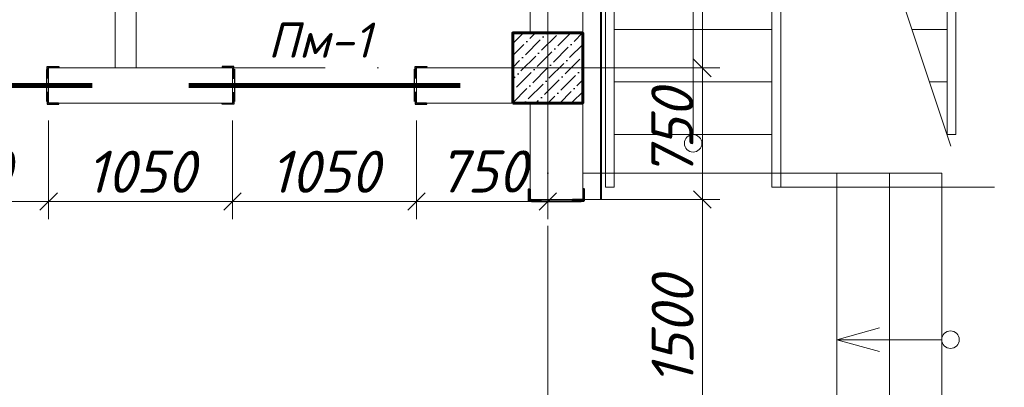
# Model space of a CAD drawing. Header units: millimetres. Extents: x 363306 to 7757304, y 1022887 to 1207196.
# Tile 154 of 256: x 949947 to 955569, y 1077516 to 1079612. Entities that reach past the tile are written whole.
import ezdxf
from ezdxf import colors
from ezdxf.entities.mleader import LeaderData, LeaderLine
from ezdxf.math import Vec2, Vec3

# ---------------------------------------------------------------- set-up
doc = ezdxf.new("R2010")
doc.units = ezdxf.units.MM
doc.linetypes.add('ACAD_ISO10W100', pattern=[18, 12, -3, 0, -3])
doc.layers.add('0 @ 100', color=7, linetype='Continuous')
doc.layers.add('kcd_tx', color=7, linetype='Continuous')
for name, color, linetype, lineweight in [('5   0.30', 1, 'Continuous', 30), ('expl', 234, 'Continuous', 13), ('размеры', 12, 'Continuous', 15)]:
    doc.layers.add(name, color=color, linetype=linetype, lineweight=lineweight)
doc.styles.add('ISOCPEUR', font='isocpeur.TTF')
doc.styles.get("Standard").update_dxf_attribs({"font": 'isocpeui.ttf'})
doc.styles.add('ГОСТ 2.304', font='isocpeui.ttf')
doc.linetypes.add('FENCELINE1', pattern='A,6.35,-2.54,[133,ltypeshp.shx,S=2.54,R=0,X=-2.54,Y=0],-2.54,25.4', length=36.83)
doc.dimstyles.new('Санжар', dxfattribs={"dimtxt": 240, "dimasz": 200, "dimexe": 200, "dimexo": 200, "dimgap": 50, "dimtad": 1, "dimdec": 0, "dimtxsty": 'Standard', "dimblk": 'OBLIQUE', "dimcen": 2.5, "dimdle": 200, "dimclrd": 152, "dimclre": 152, "dimclrt": 152, "dimadec": 0, "dimazin": 0, "dimtfac": 1, "dimtdec": 0, "dimtmove": 0, "dimatfit": 3, "dimldrblk": 'OBLIQUE', "dimfxl": 0, "dimlwd": 0, "dimlwe": 0, "dimarcsym": 0})

# ---------------------------------------------------------------- blocks, each defined once
blk = doc.blocks.new('*U116')
at = {"color": 0, "linetype": 'ByBlock', "lineweight": -2, "ltscale": 100}
blk.add_lwpolyline([(0, 0), (63, 0), (63, 2.7, 0.414214), (60.7, 5), (12, 5, -0.414214), (5, 12), (5, 60.7, 0.414214), (2.7, 63), (0, 63)], format="xyb", close=True, dxfattribs=at)
blk = doc.blocks.new('fdsfsdfsf')
at = {"layer": '5   0.30', "color": 3, "lineweight": 40, "ltscale": 200}
blk.add_line((598335.9, 1214123.1), (598335.9, 1214407.3), dxfattribs=at)
at = {"layer": '5   0.30', "color": 3, "lineweight": 40, "ltscale": 200, "extrusion": (0, 0, -1), "xscale": 1.05763968, "yscale": 1.05763968, "zscale": -1.05763968, "rotation": 180}
blk.add_blockref('*U116', (-598340, 1214421.6), dxfattribs=at)
at = {"layer": '5   0.30', "color": 3, "lineweight": 40, "ltscale": 200, "xscale": 1.05763968, "yscale": 1.05763968, "zscale": 1.05763968}
blk.add_blockref('*U116', (598340, 1214106.8), dxfattribs=at)
blk = doc.blocks.new('_Oblique')
at = {"color": 0, "linetype": 'ByBlock', "lineweight": -2}
blk.add_line((-0.5, -0.5), (0.5, 0.5), dxfattribs=at)
blk = doc.blocks.new('*D790')
at = {"layer": 'Defpoints', "color": 0, "lineweight": 25, "ltscale": 100, "transparency": 16777216}
for p in [(953162.3, 1082487), (953844.8, 1082487), (953162.3, 1079337)]:
    blk.add_point(p, dxfattribs=at)
at = {"layer": 'kcd_tx', "lineweight": 0, "ltscale": 100, "transparency": 16777216}
for p, q in [((953844.8, 1079237), (953844.8, 1082587)), ((953262.3, 1082487), (953944.8, 1082487)), ((953262.3, 1079337), (953944.8, 1079337))]:
    blk.add_line(p, q, dxfattribs=at)
at = {"layer": 'kcd_tx', "lineweight": 0, "ltscale": 100, "transparency": 16777216, "xscale": 100, "yscale": 100, "zscale": 100}
for p, rotation in [((953844.8, 1082487), 90), ((953844.8, 1079337), 270)]:
    blk.add_blockref('_Oblique', p, dxfattribs=dict(at, rotation=rotation))
at = {"layer": 'kcd_tx', "lineweight": 15, "ltscale": 100, "transparency": 16777216, "insert": (953674.8, 1080912), "char_height": 240, "attachment_point": 5, "rotation": 90}
blk.add_mtext('3150', dxfattribs=at)
blk = doc.blocks.new('*D672')
at = {"layer": 'Defpoints', "color": 0, "lineweight": 25, "ltscale": 100, "transparency": 16777216}
for p in [(953162.3, 1079337), (953162.3, 1078587), (953844.8, 1078587)]:
    blk.add_point(p, dxfattribs=at)
at = {"layer": 'kcd_tx', "lineweight": 0, "ltscale": 100, "transparency": 16777216}
for p, q in [((953844.8, 1079437), (953844.8, 1078487)), ((953262.3, 1079337), (953944.8, 1079337)), ((953262.3, 1078587), (953944.8, 1078587))]:
    blk.add_line(p, q, dxfattribs=at)
at = {"layer": 'kcd_tx', "lineweight": 0, "ltscale": 100, "transparency": 16777216, "xscale": 100, "yscale": 100, "zscale": 100}
for p, rotation in [((953844.8, 1079337), 90), ((953844.8, 1078587), 270)]:
    blk.add_blockref('_Oblique', p, dxfattribs=dict(at, rotation=rotation))
at = {"layer": 'kcd_tx', "lineweight": 15, "ltscale": 100, "transparency": 16777216, "insert": (953673.2, 1078962), "char_height": 240, "attachment_point": 5, "rotation": 90}
blk.add_mtext('750', dxfattribs=at)
blk = doc.blocks.new('*D673')
at = {"layer": 'Defpoints', "color": 0, "lineweight": 25, "ltscale": 100, "transparency": 16777216}
for p in [(953162.3, 1078587), (953162.3, 1077087), (953844.8, 1077087)]:
    blk.add_point(p, dxfattribs=at)
at = {"layer": 'kcd_tx', "lineweight": 0, "ltscale": 100, "transparency": 16777216}
for p, q in [((953844.8, 1078687), (953844.8, 1076987)), ((953262.3, 1078587), (953944.8, 1078587)), ((953262.3, 1077087), (953944.8, 1077087))]:
    blk.add_line(p, q, dxfattribs=at)
at = {"layer": 'kcd_tx', "lineweight": 0, "ltscale": 100, "transparency": 16777216, "xscale": 100, "yscale": 100, "zscale": 100}
for p, rotation in [((953844.8, 1078587), 90), ((953844.8, 1077087), 270)]:
    blk.add_blockref('_Oblique', p, dxfattribs=dict(at, rotation=rotation))
at = {"layer": 'kcd_tx', "lineweight": 15, "ltscale": 100, "transparency": 16777216, "insert": (953674.8, 1077837), "char_height": 240, "attachment_point": 5, "rotation": 90}
blk.add_mtext('1500', dxfattribs=at)
blk = doc.blocks.new('*U25')
at = {"color": 0, "linetype": 'ByBlock', "lineweight": -2, "ltscale": 100}
blk.add_lwpolyline([(0, 0), (63, 0), (63, 2.7, 0.414214), (60.7, 5), (12, 5, -0.414214), (5, 12), (5, 60.7, 0.414214), (2.7, 63), (0, 63)], format="xyb", close=True, dxfattribs=at)
blk = doc.blocks.new('*U434')
at = {"color": 0, "linetype": 'ByBlock', "lineweight": -2, "ltscale": 100}
blk.add_lwpolyline([(0, 0), (63, 0), (63, 2.7, 0.414214), (60.7, 5), (12, 5, -0.414214), (5, 12), (5, 60.7, 0.414214), (2.7, 63), (0, 63)], format="xyb", close=True, dxfattribs=at)
blk = doc.blocks.new('*D719')
at = {"layer": 'Defpoints', "color": 0, "lineweight": 25, "transparency": 16777216}
for p in [(949062.3, 1079137), (950112.3, 1079137), (950112.3, 1078575)]:
    blk.add_point(p, dxfattribs=at)
at = {"layer": 'kcd_tx', "lineweight": 0, "transparency": 16777216}
for p, q in [((949062.3, 1079037), (949062.3, 1078475)), ((950112.3, 1079037), (950112.3, 1078475)), ((948962.3, 1078575), (950212.3, 1078575))]:
    blk.add_line(p, q, dxfattribs=at)
at = {"layer": 'kcd_tx', "lineweight": 0, "transparency": 16777216, "xscale": 100, "yscale": 100, "zscale": 100, "rotation": 180}
blk.add_blockref('_Oblique', (949062.3, 1078575), dxfattribs=at)
at = {"layer": 'kcd_tx', "lineweight": 0, "transparency": 16777216, "xscale": 100, "yscale": 100, "zscale": 100}
blk.add_blockref('_Oblique', (950112.3, 1078575), dxfattribs=at)
at = {"layer": 'kcd_tx', "lineweight": 30, "transparency": 16777216, "insert": (949587.3, 1078745), "char_height": 240, "attachment_point": 5}
blk.add_mtext('1050', dxfattribs=at)
blk = doc.blocks.new('*D720')
at = {"layer": 'Defpoints', "color": 0, "lineweight": 25, "transparency": 16777216}
for p in [(950112.3, 1079137), (951162.3, 1079137), (951162.3, 1078575)]:
    blk.add_point(p, dxfattribs=at)
at = {"layer": 'kcd_tx', "lineweight": 0, "transparency": 16777216}
for p, q in [((950112.3, 1079037), (950112.3, 1078475)), ((951162.3, 1079037), (951162.3, 1078475)), ((950012.3, 1078575), (951262.3, 1078575))]:
    blk.add_line(p, q, dxfattribs=at)
at = {"layer": 'kcd_tx', "lineweight": 0, "transparency": 16777216, "xscale": 100, "yscale": 100, "zscale": 100, "rotation": 180}
blk.add_blockref('_Oblique', (950112.3, 1078575), dxfattribs=at)
at = {"layer": 'kcd_tx', "lineweight": 0, "transparency": 16777216, "xscale": 100, "yscale": 100, "zscale": 100}
blk.add_blockref('_Oblique', (951162.3, 1078575), dxfattribs=at)
at = {"layer": 'kcd_tx', "lineweight": 30, "transparency": 16777216, "insert": (950637.3, 1078745), "char_height": 240, "attachment_point": 5}
blk.add_mtext('1050', dxfattribs=at)
blk = doc.blocks.new('*D721')
at = {"layer": 'Defpoints', "color": 0, "lineweight": 25, "transparency": 16777216}
for p in [(951162.3, 1079137), (952212.3, 1079137), (952212.3, 1078575)]:
    blk.add_point(p, dxfattribs=at)
at = {"layer": 'kcd_tx', "lineweight": 0, "transparency": 16777216}
for p, q in [((951162.3, 1079037), (951162.3, 1078475)), ((952212.3, 1079037), (952212.3, 1078475)), ((951062.3, 1078575), (952312.3, 1078575))]:
    blk.add_line(p, q, dxfattribs=at)
at = {"layer": 'kcd_tx', "lineweight": 0, "transparency": 16777216, "xscale": 100, "yscale": 100, "zscale": 100, "rotation": 180}
blk.add_blockref('_Oblique', (951162.3, 1078575), dxfattribs=at)
at = {"layer": 'kcd_tx', "lineweight": 0, "transparency": 16777216, "xscale": 100, "yscale": 100, "zscale": 100}
blk.add_blockref('_Oblique', (952212.3, 1078575), dxfattribs=at)
at = {"layer": 'kcd_tx', "lineweight": 30, "transparency": 16777216, "insert": (951687.3, 1078745), "char_height": 240, "attachment_point": 5}
blk.add_mtext('1050', dxfattribs=at)
blk = doc.blocks.new('*D722')
at = {"layer": 'Defpoints', "color": 0, "lineweight": 25, "transparency": 16777216}
for p in [(952212.3, 1079137), (952962.3, 1079137), (952962.3, 1078575)]:
    blk.add_point(p, dxfattribs=at)
at = {"layer": 'kcd_tx', "lineweight": 0, "transparency": 16777216}
for p, q in [((952212.3, 1079037), (952212.3, 1078475)), ((952962.3, 1079037), (952962.3, 1078475)), ((952112.3, 1078575), (953062.3, 1078575))]:
    blk.add_line(p, q, dxfattribs=at)
at = {"layer": 'kcd_tx', "lineweight": 0, "transparency": 16777216, "xscale": 100, "yscale": 100, "zscale": 100, "rotation": 180}
blk.add_blockref('_Oblique', (952212.3, 1078575), dxfattribs=at)
at = {"layer": 'kcd_tx', "lineweight": 0, "transparency": 16777216, "xscale": 100, "yscale": 100, "zscale": 100}
blk.add_blockref('_Oblique', (952962.3, 1078575), dxfattribs=at)
at = {"layer": 'kcd_tx', "lineweight": 30, "transparency": 16777216, "insert": (952587.3, 1078746.5), "char_height": 240, "attachment_point": 5}
blk.add_mtext('750', dxfattribs=at)
blk = doc.blocks.new('rttgrtwr')
at = {"color": 116, "lineweight": 0, "true_color": 0x136734, "const_width": 30}
blk.add_lwpolyline([(632984.7, 1826860), (634534.7, 1826860)], dxfattribs=at)
at = {"layer": '5   0.30', "color": 5, "lineweight": 30, "ltscale": 200}
for p, q in [((633246.9, 1826952.1), (633246.9, 1826767.9)), ((634272.5, 1826952.1), (634272.5, 1826767.9))]:
    blk.add_line(p, q, dxfattribs=at)
at = {"layer": '5   0.30', "color": 5, "lineweight": 30, "ltscale": 200, "yscale": 1.05763968, "zscale": 1.05763968, "rotation": 180}
for p, xscale in [((633242.8, 1826968.4), 1.05763968), ((634276.6, 1826968.4), -1.05763968)]:
    blk.add_blockref('*U25', p, dxfattribs=dict(at, xscale=xscale))
at = {"layer": '5   0.30', "color": 5, "lineweight": 30, "ltscale": 200, "extrusion": (0, 0, -1), "yscale": 1.05763968, "zscale": -1.05763968}
for p, xscale in [((-633242.8, 1826753.5), 1.05763968), ((-634276.6, 1826753.5), -1.05763968)]:
    blk.add_blockref('*U25', p, dxfattribs=dict(at, xscale=xscale))
at = {"color": 18, "lineweight": 0, "true_color": 0x000000, "insert": (633436.5, 1827218.6), "char_height": 200, "width": 262.818, "attachment_point": 1}
blk.add_mtext('{\\C116;\\c3434259;Пм-1}', dxfattribs=at)
ml = blk.add_multileader_mtext('Standard')
ml.set_content('{\\fISOCPEUR|b0|i1|c204|p34;\\C5;Ст-5}', color=256, style='ISOCPEUR')
ml.set_leader_properties()
ml.build(insert=Vec2(0, 0))
ml.multileader.update_dxf_attribs({"text_left_attachment_type": 6, "text_right_attachment_type": 6, "dogleg_length": 0.208, "arrow_head_size": 187.5, "scale": 100})
ctx = ml.context
ctx.base_point, ctx.scale, ctx.char_height, ctx.arrow_head_size, ctx.landing_gap_size, ctx.plane_origin = Vec3(633482.9, 1827427), 100, 200, 187.5, 0, Vec3(637872.8, 1828882)
ctx.left_attachment, ctx.right_attachment, ctx.text_align_type = 6, 6, 1
notes = []
notes.append((ctx, [(1, (1, 1, 0), (634111.3, 1827427), (-1, 0), 20.8, [(2, [(633242.8, 1826968.4)], 0, []), (1, [(634295.3, 1826960), (634295.3, 1826960)], 0, [])])]))
ctx.mtext.insert, ctx.mtext.alignment, ctx.mtext.flow_direction = Vec3(633786.7, 1827667), 2, 5
for ctx, leaders in notes:
    for number, flags, end, landing, length, lines in leaders:
        leader = LeaderData()
        leader.index, (leader.has_last_leader_line, leader.has_dogleg_vector, leader.attachment_direction) = number, flags
        leader.last_leader_point, leader.dogleg_vector, leader.dogleg_length = Vec3(end), Vec3(landing), length
        for number, points, colour, breaks in lines:
            line = LeaderLine()
            line.index, line.vertices, line.color, line.breaks = number, Vec3.list(points), colors.encode_raw_color(colour), breaks
            leader.lines.append(line)
        ctx.leaders.append(leader)

msp = doc.modelspace()

# ---------------------------------------------------------------- hatches: boundary and pattern name
at = {"ltscale": 100}
h = msp.add_hatch(dxfattribs=at)
h.set_pattern_fill('ANSI36', color=256, scale=15, style=0)
h.set_pattern_definition([(45, (-16119000.283, 10262367.04), (25.25697034, 92.60889125), [119.0625, -23.8125, 0, -23.8125])])
h.paths.add_polyline_path([(953162.268, 1079537.041), (952762.268, 1079537.041), (952762.268, 1079137.041), (953162.268, 1079137.041)])

# ---------------------------------------------------------------- linework, layer by layer
at = {"lineweight": 0, "ltscale": 100}
for p, q in [((953162.268, 1078587.041), (953162.268, 1085837.041)), ((952862.268, 1079537.041), (952862.268, 1085437.041)), ((953291.82, 1078657.047), (953291.82, 1083157.047)), ((953341.82, 1078657.047), (953341.82, 1083107.047)), ((955241.82, 1078957.047), (955241.82, 1083007.047, 0)), ((955291.82, 1078957.047), (955291.82, 1083007.047, 0)), ((950492.268, 1082057.041), (950492.268, 1079337.041)), ((954241.82, 1078657.047), (954241.82, 1081957.047)), ((954291.82, 1078657.047), (954291.82, 1081957.047)), ((950612.268, 1081937.041), (950612.268, 1079337.041)), ((954828.405, 1080197.29), (955263.774, 1078891.184)), ((953341.82, 1079557.047), (954241.82, 1079557.047)), ((955241.82, 1079557.047), (955041.82, 1079557.047)), ((950112.268, 1079337.041), (951162.268, 1079337.041)), ((950112.268, 1079337.041), (950112.268, 1079137.041)), ((951162.268, 1079337.041), (951162.268, 1079137.041)), ((951162.268, 1079137.041), (951162.268, 1079337.041)), ((952212.268, 1079337.041), (952762.268, 1079337.041)), ((952212.268, 1079137.041), (952212.268, 1079337.041)), ((953341.82, 1079257.047), (954241.82, 1079257.047)), ((955241.82, 1079257.047), (955141.82, 1079257.047)), ((950112.268, 1079137.041), (951162.268, 1079137.041)), ((952212.268, 1079137.041), (952762.268, 1079137.041)), ((952862.268, 1078587.041), (952862.268, 1079137.041)), ((953341.82, 1078957.047), (954241.82, 1078957.047)), ((955291.82, 1078957.047), (955241.82, 1078957.047)), ((953341.82, 1078657.047), (953291.82, 1078657.047)), ((954241.82, 1078657.047), (954291.82, 1078657.047)), ((953162.268, 1078587.041), (952862.268, 1078587.041))]:
    msp.add_line(p, q, dxfattribs=at)
at = {"color": 1, "linetype": 'ACAD_ISO10W100', "lineweight": 9, "ltscale": 100}
for p, q in [((952962.268, 1085637.041), (952962.268, 1065521.995)), ((953492.268, 1079337.041), (923748.61, 1079337.041))]:
    msp.add_line(p, q, dxfattribs=at)
at = {"color": 0, "lineweight": 0}
for p, q in [((953162.268, 1078737.047), (955212.268, 1078737.047)), ((954612.268, 1076937.041), (954612.268, 1078737.047)), ((954912.268, 1076937.041), (954912.268, 1078737.047)), ((955212.268, 1076937.041), (955212.268, 1078737.047))]:
    msp.add_line(p, q, dxfattribs=at)
at = {"color": 204, "linetype": 'FENCELINE1', "lineweight": 0, "ltscale": 20}
msp.add_line((954291.82, 1078657.047), (955512.268, 1078657.047), dxfattribs=at)
at = {"color": 252, "lineweight": 0, "ltscale": 100}
for points in [[(953269.268, 1078587.041), (953269.268, 1085944.041), (950462.268, 1085944.041)], [(953269.268, 1078587.041), (953162.268, 1078587.041)]]:
    msp.add_lwpolyline(points, dxfattribs=at)
at = {"color": 32, "lineweight": 0, "ltscale": 100}
msp.add_lwpolyline([(953262.268, 1078587.041), (953262.268, 1085937.041), (950462.268, 1085937.041)], dxfattribs=at)
at = {"color": 116, "lineweight": 0, "true_color": 0x136734, "const_width": 30}
msp.add_lwpolyline([(948812.268, 1079237.041), (950362.268, 1079237.041)], dxfattribs=at)
at = {"layer": '5   0.30', "color": 5, "lineweight": 30, "ltscale": 200}
msp.add_line((950100.053, 1079329.136), (950100.053, 1079144.946), dxfattribs=at)
at = {"layer": 'expl', "lineweight": 0}
for p, q in [((953791.82, 1078957.047), (953791.82, 1081657.047)), ((954612.268, 1077787.044), (954855.346, 1077854.215)), ((954612.268, 1077787.044), (954855.346, 1077854.215)), ((955211.424, 1077787.044), (954612.268, 1077787.044)), ((954612.268, 1077787.044), (954855.346, 1077719.873)), ((955211.424, 1077787.044), (954612.268, 1077787.044)), ((954612.268, 1077787.044), (954855.346, 1077719.873))]:
    msp.add_line(p, q, dxfattribs=at)
for centre in [(953791.82, 1078907.047), (955261.424, 1077787.044), (955261.424, 1077787.044)]:
    msp.add_circle(centre, 50, dxfattribs=at)
at = {"layer": 'размеры', "lineweight": 60, "ltscale": 5}
msp.add_lwpolyline([(952762.268, 1079137.041), (953162.268, 1079137.041), (953162.268, 1079537.041), (952762.268, 1079537.041)], close=True, dxfattribs=at)

# ---------------------------------------------------------------- block references
at = {"color": 18, "lineweight": 0, "true_color": 0x000000}
msp.add_blockref('rttgrtwr', (317927.576, -747622.929), dxfattribs=at)
at = {"color": 244, "lineweight": 0, "true_color": 0x991b1e, "rotation": 90.00000000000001}
msp.add_blockref('fdsfsdfsf', (2167276.438, 480239.618), dxfattribs=at)
at = {"layer": '5   0.30', "color": 5, "lineweight": 30, "ltscale": 200, "xscale": -1.05763968, "yscale": 1.05763968, "zscale": 1.05763968, "rotation": 180}
msp.add_blockref('*U434', (950104.132, 1079345.473), dxfattribs=at)
at = {"layer": '5   0.30', "color": 5, "lineweight": 30, "ltscale": 200, "extrusion": (0, 0, -1), "xscale": -1.05763968, "yscale": 1.05763968, "zscale": -1.05763968}
msp.add_blockref('*U434', (-950104.132, 1079130.62), dxfattribs=at)

# ---------------------------------------------------------------- texts
at = {"layer": '0 @ 100', "color": 7, "insert": (761996.908, 1075986.433), "char_height": 318.940213, "width": 19697.5359, "attachment_point": 4, "style": 'ГОСТ 2.304'}
msp.add_mtext('\\pi5457.36288;{\\fISOCPEUR|b1|i1|c204|p34;Характеристика участка строительства:\\P\\pi0;\\P}Расчетная зимняя температура воздух 15 °С.\\PСкоростной напор ветра   - 38кг/м2.\\PВес снегового покрова    - 50кг/м2.\\PКлассификация зданий по функциональной пожарной опасности - Ф 4.1 \\PКоэффициент надежности по назначению - 0.95\\P\\P^IПроектом разработано подъёмник для мало мобильных граждан населения грузоподъемностью 250 кг. скоростью 0,25 см/с. Двери шахт подъёмника противопожарные с пределом огнестойкости El 30. Подъёмники оборудованы кабинами габаритами 1500х1500 мм, ширина дверей кабины обеспечивает проезд инвалидной коляски. Для экстренных случаев подъёмник оснащен дополнительным аккумулятором и механическим спуском для безопасного спуска пассажира в нулевую отметку. Так же в дверях подъёмника установлены замки датчики которые открываются с ключевыми картами, чтобы открыть двери подъёмника.\\P^IС внешней и внутренней стороны наружных стен предусмотрено обшивка из аквапанелей толщиной 12,5мм с утеплением из минераловатной ваты на кварцевой основе, А =0,040 Вт/мС, толщиной 100мм. (по теплотехническому расчету). Наружная отделка из органическое стекло.\\P^IПодрядчик обязан предоставить заказчику сертификаты соответствия и пожарной безопасности на фасадную систему и все применяемые в данной системе материалы и изделия.\\PКонструкции, изделия и материалы применены по действующим стандартам, ТУ, сертификатам. На путях эвакуации используются отделочные материалы, соответствующие требованиям п. 5.25 ШНК 2.01.02-04.\\PОтделка стен с внутренней стороны окраска водоэмульсионными красками светлых тонов. Во внутренней и наружной отделке использованы современные отделочные материалы используемые на территории Республики Узбекистан.\\P^IКрыша - скатная из металлических профилированных листов с полимерными покрытиями с обеих сторон толщ.0,55мм по металлическим конструкциям.\\P^IПо периметру наружных стен устраивается бетонная отмостка. Бетон кл.В 7,5 шириной 1000 мм, толщиной 50 мм по гравийному основанию толщиной 100 мм -150 мм.\\P^IВсе строительно-монтажные работы вести согласно указаний соответствующих строительных норм и проекта производства работ (П.П.Р.) на основании ШНК 3.01.01 - 03 и КМК 3.01.02 - 00.', dxfattribs=at)

# ---------------------------------------------------------------- dimensions: what is measured, and where the dimension line sits
at = {"layer": 'kcd_tx', "color": 134, "lineweight": 15, "ltscale": 100}
for base, p1, p2, picture, middle in [((953844.762, 1082487.041), (953162.268, 1079337.041), (953162.268, 1082487.041), '*D790', (953674.762, 1080912.041)), ((953844.762, 1078587.041), (953162.268, 1079337.041), (953162.268, 1078587.041), '*D672', (953673.216, 1078962.041)), ((953844.762, 1077087.041), (953162.268, 1078587.041), (953162.268, 1077087.041), '*D673', (953674.762, 1077837.041))]:
    dim = msp.add_linear_dim(base=base, p1=p1, p2=p2, angle=90, dimstyle='Санжар', override={"dimasz": 100, "dimexe": 100, "dimexo": 100, "dimdle": 100, "dimclrd": 256, "dimclre": 256, "dimclrt": 256, "dimtmove": 1, "dimfxl": 0, "dimarcsym": 2}, dxfattribs=at)
    dim.commit()
    dim.dimension.update_dxf_attribs({"geometry": picture, "text_midpoint": middle})
at = {"layer": 'kcd_tx', "color": 244, "lineweight": 30, "true_color": 0x991b1e}
for base, p1, p2, picture, middle in [((950112.268, 1078574.985), (949062.268, 1079137.041), (950112.268, 1079137.041), '*D719', (949587.268, 1078744.985)), ((951162.268, 1078574.985), (950112.268, 1079137.041), (951162.268, 1079137.041), '*D720', (950637.268, 1078744.985)), ((952212.268, 1078574.985), (951162.268, 1079137.041), (952212.268, 1079137.041), '*D721', (951687.268, 1078744.985)), ((952962.268, 1078574.985), (952212.268, 1079137.041), (952962.268, 1079137.041), '*D722', (952587.268, 1078746.531))]:
    dim = msp.add_linear_dim(base=base, p1=p1, p2=p2, dimstyle='Санжар', override={"dimasz": 100, "dimexe": 100, "dimexo": 100, "dimdle": 100, "dimclrd": 256, "dimclre": 256, "dimclrt": 256, "dimtmove": 1, "dimfxl": 0, "dimarcsym": 2}, dxfattribs=at)
    dim.commit()
    dim.dimension.update_dxf_attribs({"geometry": picture, "text_midpoint": middle})

# ---------------------------------------------------------------- leaders
ml = msp.add_multileader_mtext('Standard')
ml.set_content('{\\fISOCPEUR|b0|i1|c204|p34;\\C5;Ст-7}', color=256, style='ISOCPEUR')
ml.set_leader_properties()
ml.build(insert=Vec2(0, 0))
ml.multileader.update_dxf_attribs({"text_left_attachment_type": 6, "text_right_attachment_type": 6, "dogleg_length": 0.208, "arrow_head_size": 187.5, "scale": 100})
ctx = ml.context
ctx.base_point, ctx.scale, ctx.char_height, ctx.arrow_head_size, ctx.landing_gap_size, ctx.plane_origin = Vec3(932045.727, 1079841.82), 100, 200, 187.5, 0, Vec3(928479.711, 1078204.207)
ctx.left_attachment, ctx.right_attachment, ctx.text_align_type = 6, 6, 1
notes = []
notes.append((ctx, [(0, (1, 1, 0), (932684.425, 1079841.82), (-1, 0), 20.819, [(1, [(932684.425, 1079841.82), (933062.268, 1079237.041), (933062.268, 1079237.041)], 0, [])])]))
ctx.mtext.insert, ctx.mtext.width, ctx.mtext.alignment, ctx.mtext.flow_direction = Vec3(932354.667, 1080081.82), 601.21212, 2, 5
ml = msp.add_multileader_mtext('Standard')
ml.set_content('{\\fISOCPEUR|b0|i1|c204|p34;\\C5;Ст-8}', color=256, style='ISOCPEUR')
ml.set_leader_properties()
ml.build(insert=Vec2(0, 0))
ml.multileader.update_dxf_attribs({"text_left_attachment_type": 6, "text_right_attachment_type": 6, "dogleg_length": 0.208, "arrow_head_size": 187.5, "scale": 100})
ctx = ml.context
ctx.base_point, ctx.scale, ctx.char_height, ctx.arrow_head_size, ctx.landing_gap_size, ctx.plane_origin = Vec3(977054.667, 1079315.166), 100, 200, 187.5, 0, Vec3(973479.711, 1077677.553)
ctx.left_attachment, ctx.right_attachment, ctx.text_align_type = 6, 6, 1
notes.append((ctx, [(0, (1, 1, 0), (977684.425, 1079315.166), (-1, 0), 20.819, [(1, [(977684.425, 1079315.166), (978062.268, 1078710.387), (978062.268, 1078710.387)], 0, [])])]))
ctx.mtext.insert, ctx.mtext.width, ctx.mtext.alignment, ctx.mtext.flow_direction = Vec3(977359.136, 1079555.166), 760.27741, 2, 5
for ctx, leaders in notes:
    for number, flags, end, landing, length, lines in leaders:
        leader = LeaderData()
        leader.index, (leader.has_last_leader_line, leader.has_dogleg_vector, leader.attachment_direction) = number, flags
        leader.last_leader_point, leader.dogleg_vector, leader.dogleg_length = Vec3(end), Vec3(landing), length
        for number, points, colour, breaks in lines:
            line = LeaderLine()
            line.index, line.vertices, line.color, line.breaks = number, Vec3.list(points), colors.encode_raw_color(colour), breaks
            leader.lines.append(line)
        ctx.leaders.append(leader)

doc.saveas('drawing.dxf')
